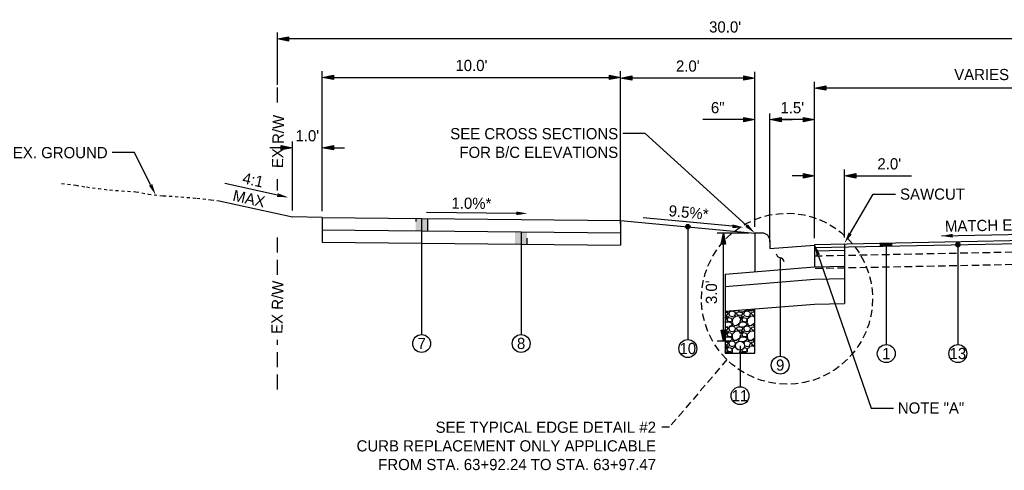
# Model space of a CAD drawing. Header units: feet. Extents: x 18895 to 19174, y 13693 to 13938.
# Tile 14 of 17: x 19103 to 19136, y 13819 to 13834. Entities that reach past the tile are written whole.
import ezdxf
from ezdxf import colors
from ezdxf.entities.mleader import LeaderData, LeaderLine
from ezdxf.math import Vec2, Vec3

# ---------------------------------------------------------------- set-up
doc = ezdxf.new("R2010")
doc.units = ezdxf.units.FT
doc.header["$MEASUREMENT"] = 0
for name, pattern in [('DASHED', [0.75, 0.5, -0.25]), ('DASHED2', [0.375, 0.25, -0.125]), ('OhDOT_USTN2', [0.11, 0.069, -0.041])]:
    doc.linetypes.add(name, pattern=pattern)
for name, color, linetype in [('PF_X_Ground_Line', 3, 'OhDOT_USTN2'), ('PV_P_EOP', 7, 'Continuous'), ('PV_P_Text', 7, 'Continuous'), ('PV_X_Text', 7, 'Continuous'), ('RW_X_Right_of_Way', 7, 'ROWEX-COEC')]:
    doc.layers.add(name, color=color, linetype=linetype)
doc.styles.add('Slanted-Normal', font='font31.shx', dxfattribs={"height": 0.125})
doc.styles.get("Standard").update_dxf_attribs({"font": 'font31.shx'})
doc.styles.add('Straight-Normal', font='font30.shx', dxfattribs={"height": 0.14})
doc.linetypes.add('ROWEX-COEC', pattern='A,0.75,-0.05,["Ex R/W",Straight-Normal,S=1,R=0,X=0,Y=-0.06],-0.7,0.75,-0.3,0.75,-0.3,0.75,-0.3,0.75,-0.3', length=5.7)
doc.dimstyles.new('Dec-1  Slanted', dxfattribs={"dimtxt": 0.125, "dimasz": 0.125, "dimexe": 0.07, "dimexo": 0.07, "dimgap": 0.07, "dimtad": 1, "dimdec": 1, "dimzin": 3, "dimdsep": 46, "dimtxsty": 'Slanted-Normal', "dimblk": 'Dim1', "dimcen": 0, "dimclrd": 95, "dimclre": 95, "dimclrt": 7, "dimadec": 1, "dimazin": 3, "dimtfac": 1, "dimtdec": 1, "dimtix": 1, "dimtofl": 0, "dimtmove": 1, "dimatfit": 3, "dimldrblk": 'Dim1', "dimfxl": 1, "dimtolj": 1, "dimtzin": 0, "dimlwd": -1, "dimlwe": -1, "dimarcsym": 0})

# ---------------------------------------------------------------- blocks, each defined once
blk = doc.blocks.new('Dim1')
h = blk.add_hatch(color=4)
h.dxf.hatch_style = 1
h.paths.add_polyline_path([(0, 0), (-1, -0.2), (-1, 0.2)])
at = {"color": 4}
blk.add_lwpolyline([(0, 0), (-1, -0.2), (-1, 0.2), (0, 0)], dxfattribs=at)
blk = doc.blocks.new('*D970')
at = {"layer": 'Defpoints', "color": 0, "transparency": 16777216}
for p in [(19128.266, 13830.509), (19128.266, 13826.206), (19129.766, 13826.326)]:
    blk.add_point(p, dxfattribs=at)
at = {"layer": 'PV_X_Text', "color": 95, "linetype": 'Continuous', "transparency": 16777216}
for p, q in [((19128.266, 13826.416), (19128.266, 13830.719)), ((19129.766, 13826.536), (19129.766, 13830.719)), ((19129.391, 13830.509), (19128.641, 13830.509))]:
    blk.add_line(p, q, dxfattribs=at)
at = {"layer": 'PV_X_Text', "color": 95, "transparency": 16777216, "xscale": 0.375, "yscale": 0.375, "zscale": 0.375, "rotation": 180}
blk.add_blockref('Dim1', (19128.266, 13830.509), dxfattribs=at)
at = {"layer": 'PV_X_Text', "color": 95, "transparency": 16777216, "xscale": 0.375, "yscale": 0.375, "zscale": 0.375}
blk.add_blockref('Dim1', (19129.766, 13830.509), dxfattribs=at)
at = {"layer": 'PV_X_Text', "color": 7, "transparency": 16777216, "insert": (19129.016, 13830.906), "char_height": 0.375, "attachment_point": 5, "style": 'Slanted-Normal'}
blk.add_mtext("\\A1;1.5'", dxfattribs=at)
blk = doc.blocks.new('*D969')
at = {"layer": 'Defpoints', "color": 0, "transparency": 16777216}
for p in [(19129.766, 13831.566), (19141.766, 13831.566), (19129.766, 13826.326)]:
    blk.add_point(p, dxfattribs=at)
at = {"layer": 'PV_X_Text', "color": 95, "linetype": 'Continuous', "transparency": 16777216}
for p, q in [((19129.766, 13826.536), (19129.766, 13831.776)), ((19141.391, 13831.566), (19130.141, 13831.566))]:
    blk.add_line(p, q, dxfattribs=at)
at = {"layer": 'PV_X_Text', "color": 95, "transparency": 16777216, "xscale": 0.375, "yscale": 0.375, "zscale": 0.375, "rotation": 180}
blk.add_blockref('Dim1', (19129.766, 13831.566), dxfattribs=at)
at = {"layer": 'PV_X_Text', "color": 95, "transparency": 16777216, "xscale": 0.375, "yscale": 0.375, "zscale": 0.375}
blk.add_blockref('Dim1', (19141.766, 13831.566), dxfattribs=at)
at = {"layer": 'PV_X_Text', "color": 7, "transparency": 16777216, "insert": (19135.766, 13831.963), "char_height": 0.375, "attachment_point": 5, "style": 'Slanted-Normal'}
blk.add_mtext('\\A1;VARIES [G]', dxfattribs=at)
blk = doc.blocks.new('*D972')
at = {"layer": 'Defpoints', "color": 0, "transparency": 16777216}
for p in [(19123.266, 13831.903), (19123.266, 13827.133), (19127.766, 13826.706)]:
    blk.add_point(p, dxfattribs=at)
at = {"layer": 'PV_X_Text', "color": 95, "linetype": 'Continuous', "transparency": 16777216}
for p, q in [((19123.266, 13827.343), (19123.266, 13832.113)), ((19127.766, 13826.916), (19127.766, 13832.113)), ((19127.391, 13831.903), (19123.641, 13831.903))]:
    blk.add_line(p, q, dxfattribs=at)
at = {"layer": 'PV_X_Text', "color": 95, "transparency": 16777216, "xscale": 0.375, "yscale": 0.375, "zscale": 0.375, "rotation": 180}
blk.add_blockref('Dim1', (19123.266, 13831.903), dxfattribs=at)
at = {"layer": 'PV_X_Text', "color": 95, "transparency": 16777216, "xscale": 0.375, "yscale": 0.375, "zscale": 0.375}
blk.add_blockref('Dim1', (19127.766, 13831.903), dxfattribs=at)
at = {"layer": 'PV_X_Text', "color": 7, "transparency": 16777216, "insert": (19125.516, 13832.301), "char_height": 0.375, "attachment_point": 5, "style": 'Slanted-Normal'}
blk.add_mtext("\\A1;2.0'", dxfattribs=at)
blk = doc.blocks.new('*D971')
at = {"layer": 'Defpoints', "color": 0, "transparency": 16777216}
for p in [(19128.266, 13830.509), (19127.766, 13826.706), (19128.266, 13826.558)]:
    blk.add_point(p, dxfattribs=at)
at = {"layer": 'PV_X_Text', "color": 95, "linetype": 'Continuous', "transparency": 16777216}
for p, q in [((19127.766, 13826.916), (19127.766, 13830.719)), ((19128.266, 13826.768), (19128.266, 13830.719)), ((19127.391, 13830.509), (19126.022, 13830.509)), ((19128.641, 13830.509), (19129.016, 13830.509))]:
    blk.add_line(p, q, dxfattribs=at)
at = {"layer": 'PV_X_Text', "color": 95, "transparency": 16777216, "xscale": 0.375, "yscale": 0.375, "zscale": 0.375}
blk.add_blockref('Dim1', (19127.766, 13830.509), dxfattribs=at)
at = {"layer": 'PV_X_Text', "color": 95, "transparency": 16777216, "xscale": 0.375, "yscale": 0.375, "zscale": 0.375, "rotation": 180}
blk.add_blockref('Dim1', (19128.266, 13830.509), dxfattribs=at)
at = {"layer": 'PV_X_Text', "color": 7, "transparency": 16777216, "insert": (19126.519, 13830.906), "char_height": 0.375, "attachment_point": 5, "style": 'Slanted-Normal'}
blk.add_mtext('\\A1;6"', dxfattribs=at)
blk = doc.blocks.new('*D963')
at = {"layer": 'Defpoints', "color": 0, "transparency": 16777216}
for p in [(19123.266, 13831.923), (19113.266, 13827.233), (19123.266, 13826.796)]:
    blk.add_point(p, dxfattribs=at)
at = {"layer": 'PV_X_Text', "color": 95, "linetype": 'Continuous', "transparency": 16777216}
for p, q in [((19113.266, 13827.443), (19113.266, 13832.133)), ((19123.266, 13827.006), (19123.266, 13832.133)), ((19113.641, 13831.923), (19122.891, 13831.923))]:
    blk.add_line(p, q, dxfattribs=at)
at = {"layer": 'PV_X_Text', "color": 95, "transparency": 16777216, "xscale": 0.375, "yscale": 0.375, "zscale": 0.375, "rotation": 180}
blk.add_blockref('Dim1', (19113.266, 13831.923), dxfattribs=at)
at = {"layer": 'PV_X_Text', "color": 95, "transparency": 16777216, "xscale": 0.375, "yscale": 0.375, "zscale": 0.375}
blk.add_blockref('Dim1', (19123.266, 13831.923), dxfattribs=at)
at = {"layer": 'PV_X_Text', "color": 7, "transparency": 16777216, "insert": (19118.266, 13832.321), "char_height": 0.375, "attachment_point": 5, "style": 'Slanted-Normal'}
blk.add_mtext("\\A1;10.0'", dxfattribs=at)
blk = doc.blocks.new('*D964')
at = {"layer": 'Defpoints', "color": 0, "transparency": 16777216}
for p in [(19111.766, 13833.213), (19111.766, 13831.464), (19141.766, 13831.566)]:
    blk.add_point(p, dxfattribs=at)
at = {"layer": 'PV_X_Text', "color": 95, "linetype": 'Continuous', "transparency": 16777216}
for p, q in [((19111.766, 13831.674), (19111.766, 13833.423)), ((19141.766, 13831.776), (19141.766, 13833.423)), ((19141.391, 13833.213), (19112.141, 13833.213))]:
    blk.add_line(p, q, dxfattribs=at)
at = {"layer": 'PV_X_Text', "color": 95, "transparency": 16777216, "xscale": 0.375, "yscale": 0.375, "zscale": 0.375, "rotation": 180}
blk.add_blockref('Dim1', (19111.766, 13833.213), dxfattribs=at)
at = {"layer": 'PV_X_Text', "color": 95, "transparency": 16777216, "xscale": 0.375, "yscale": 0.375, "zscale": 0.375}
blk.add_blockref('Dim1', (19141.766, 13833.213), dxfattribs=at)
at = {"layer": 'PV_X_Text', "color": 7, "transparency": 16777216, "insert": (19126.766, 13833.611), "char_height": 0.375, "attachment_point": 5, "style": 'Slanted-Normal'}
blk.add_mtext("\\A1;30.0'", dxfattribs=at)
blk = doc.blocks.new('_Integral')
at = {"color": 0, "linetype": 'ByBlock', "lineweight": -2}
for centre, start, end in [((0.445, -0.091), 102, 168), ((-0.445, 0.091), 282, 348)]:
    blk.add_arc(centre, 0.454, start, end, dxfattribs=at)
blk = doc.blocks.new('*D974')
at = {"layer": 'Defpoints', "color": 0, "transparency": 16777216}
for p in [(19129.766, 13828.627), (19129.766, 13826.326), (19130.766, 13826.346)]:
    blk.add_point(p, dxfattribs=at)
at = {"layer": 'PV_X_Text', "color": 95, "linetype": 'Continuous', "transparency": 16777216}
for p, q in [((19129.766, 13826.536), (19129.766, 13828.837)), ((19130.766, 13826.556), (19130.766, 13828.837)), ((19129.391, 13828.627), (19129.016, 13828.627)), ((19131.141, 13828.627), (19133.016, 13828.627))]:
    blk.add_line(p, q, dxfattribs=at)
at = {"layer": 'PV_X_Text', "color": 95, "transparency": 16777216, "xscale": 0.375, "yscale": 0.375, "zscale": 0.375}
blk.add_blockref('Dim1', (19129.766, 13828.627), dxfattribs=at)
at = {"layer": 'PV_X_Text', "color": 95, "transparency": 16777216, "xscale": 0.375, "yscale": 0.375, "zscale": 0.375, "rotation": 180}
blk.add_blockref('Dim1', (19130.766, 13828.627), dxfattribs=at)
at = {"layer": 'PV_X_Text', "color": 7, "transparency": 16777216, "insert": (19132.266, 13829.025), "char_height": 0.375, "attachment_point": 5, "style": 'Slanted-Normal'}
blk.add_mtext("\\A1;2.0'", dxfattribs=at)
blk = doc.blocks.new('*D976')
at = {"layer": 'Defpoints', "color": 0, "transparency": 16777216}
for p in [(19126.707, 13826.706), (19127.766, 13826.706), (19127.266, 13823.082)]:
    blk.add_point(p, dxfattribs=at)
at = {"layer": 'PV_X_Text', "color": 95, "linetype": 'Continuous', "transparency": 16777216}
for p, q in [((19127.556, 13826.706), (19126.497, 13826.706)), ((19126.707, 13823.457), (19126.707, 13826.331)), ((19127.056, 13823.082), (19126.497, 13823.082))]:
    blk.add_line(p, q, dxfattribs=at)
at = {"layer": 'PV_X_Text', "color": 95, "transparency": 16777216, "xscale": 0.375, "yscale": 0.375, "zscale": 0.375}
for p, rotation in [((19126.707, 13826.706), 90), ((19126.707, 13823.082), 270)]:
    blk.add_blockref('Dim1', p, dxfattribs=dict(at, rotation=rotation))
at = {"layer": 'PV_X_Text', "color": 7, "transparency": 16777216, "insert": (19126.31, 13824.725), "char_height": 0.375, "attachment_point": 5, "rotation": 90, "style": 'Slanted-Normal'}
blk.add_mtext("\\A1;3.0'", dxfattribs=at)
blk = doc.blocks.new('*D996')
at = {"layer": 'Defpoints', "color": 0, "transparency": 16777216}
for p in [(19113.266, 13829.568), (19112.266, 13827.253), (19113.266, 13827.233)]:
    blk.add_point(p, dxfattribs=at)
at = {"layer": 'PV_X_Text', "color": 95, "linetype": 'Continuous', "transparency": 16777216}
for p, q in [((19112.266, 13827.463), (19112.266, 13829.778)), ((19113.266, 13827.443), (19113.266, 13829.778)), ((19111.891, 13829.568), (19111.516, 13829.568)), ((19113.641, 13829.568), (19114.016, 13829.568))]:
    blk.add_line(p, q, dxfattribs=at)
at = {"layer": 'PV_X_Text', "color": 95, "transparency": 16777216, "xscale": 0.375, "yscale": 0.375, "zscale": 0.375}
blk.add_blockref('Dim1', (19112.266, 13829.568), dxfattribs=at)
at = {"layer": 'PV_X_Text', "color": 95, "transparency": 16777216, "xscale": 0.375, "yscale": 0.375, "zscale": 0.375, "rotation": 180}
blk.add_blockref('Dim1', (19113.266, 13829.568), dxfattribs=at)
at = {"layer": 'PV_X_Text', "color": 7, "transparency": 16777216, "insert": (19112.766, 13829.965), "char_height": 0.375, "attachment_point": 5, "style": 'Slanted-Normal'}
blk.add_mtext("\\A1;1.0'", dxfattribs=at)

msp = doc.modelspace()

# ---------------------------------------------------------------- hatches: boundary and pattern name
at = {"layer": 'PV_P_EOP'}
h = msp.add_hatch(color=256, dxfattribs=at)
h.dxf.hatch_style = 1
h.paths.add_polyline_path([(19131.966, 13826.37), (19132.366, 13826.378), (19132.366, 13826.274), (19131.966, 13826.266)])
h = msp.add_hatch(color=256, dxfattribs=at)
h.dxf.hatch_style = 1
edge = h.paths.add_edge_path()
edge.add_arc((19134.566, 13826.318), 0.075, 0, 360)
at = {"layer": 'PV_P_Text'}
h = msp.add_hatch(color=256, dxfattribs=at)
h.dxf.hatch_style = 1
h.paths.add_polyline_path([(19116.799, 13827.198), (19116.399, 13827.202), (19116.396, 13826.786), (19116.796, 13826.782)])
h = msp.add_hatch(color=256, dxfattribs=at)
h.dxf.hatch_style = 1
h.paths.add_polyline_path([(19120.129, 13826.748), (19119.729, 13826.752), (19119.727, 13826.336), (19120.127, 13826.332)])
at = {"layer": 'PV_X_Text', "transparency": 33554585}
h = msp.add_hatch(dxfattribs=at)
h.set_pattern_fill('GRAVEL', color=256, scale=0.5)
h.set_pattern_definition([(228.0127875, (0.36, 0.5), (-4, -4.5), [0.067268, -6.659544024]), (184.96974073, (0.315, 0.45), (6, 0.5), [0.115434, -11.427962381]), (132.51044708, (0.2, 0.44), (5, -5.5), [0.081394, -8.058016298]), (267.27368901, (0.005, 0.315), (0.5, 10), [0.105119, -10.406779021]), (292.83365418, (0, 0.21), (-2.5, 6), [0.1030775, -10.204686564]), (357.27368901, (0.04, 0.115), (-10, 0.5), [0.105119, -10.406779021]), (37.69424047, (0.145, 0.11), (-6.5, -5), [0.1390145, -13.762424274]), (72.255328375, (0.255, 0.195), (3.5, 11), [0.131244, -12.993160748]), (121.42956562, (0.295, 0.32), (-4, 6.5), [0.105475, -10.442036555]), (175.2363583, (0.24, 0.41), (5.5, -0.5), [0.120416, -5.900381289]), (222.3974378, (0.12, 0.42), (-6, -5.5), [0.155724, -15.416687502]), (138.81407483, (0.5, 0.31), (-3.5, 3), [0.0531505, -5.261922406]), (171.46923439, (0.46, 0.345), (6.5, -1), [0.1011185, -10.010755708]), (225, (0.36, 0.36), (-6e-17, -0.5), [0.0707105, -0.636396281]), (203.1985905, (0.325, 0.42), (2.5, 1), [0.038079, -3.769807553]), (291.8014095, (0.29, 0.405), (-0.5, 1.5), [0.0538515, -2.638730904]), (30.96375653, (0.31, 0.355), (1.5, 1), [0.0874645, -2.828011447]), (161.5650512, (0.385, 0.4), (1, -0.5), [0.0632455, -1.51789333]), (16.38954033, (0, 0.405), (5, 1.5), [0.0886, -8.771422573]), (70.34617594, (0.085, 0.43), (-2, -5.5), [0.0743305, -7.358703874]), (293.1985905, (0.385, 0.5), (-1, 2.5), [0.0761575, -3.731729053]), (343.61045967, (0.415, 0.43), (-5, 1.5), [0.0886, -8.771422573]), (339.44395478, (0, 0.095), (-2.5, 1), [0.08544, -4.186561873]), (294.77514057, (0.08, 0.065), (-2.5, 5.5), [0.071589, -7.087321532]), (66.8014095, (0.39, 0), (1, 2.5), [0.0761575, -3.731729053]), (17.35402464, (0.42, 0.07), (-6.5, -2), [0.0838155, -8.297711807]), (69.44395478, (0.145, 0), (-1, -2.5), [0.04272, -4.229281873]), (101.30993247, (0.36, 0), (-0.5, 2), [0.025495, -2.524014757]), (165.96375653, (0.355, 0.025), (1.5, -0.5), [0.1030775, -1.958475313]), (186.00900596, (0.255, 0.05), (5, 0.5), [0.095525, -9.456961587]), (303.6900675, (0.31, 0.31), (-0.5, 1), [0.072111, -1.730664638]), (353.15722659, (0.35, 0.25), (8.5, -1), [0.125897, -12.463781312]), (60.9453959, (0.475, 0.235), (-2, -3.5), [0.051478, -5.09633707]), (90, (0.5, 0.28), (-0.5, 0.5), [0.03, -0.47]), (120.25643716, (0.245, 0.065), (2, -3.5), [0.069462, -6.876759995]), (48.0127875, (0.21, 0.125), (4, 4.5), [0.134536, -6.592276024]), (0, (0.3, 0.225), (0.5, 0.5), [0.13, -0.37]), (325.30484647, (0.43, 0.225), (5, -3.5), [0.079057, -7.82663715]), (254.0546041, (0.495, 0.18), (-0.5, -2), [0.072801, -3.567253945]), (207.64597536, (0.475, 0.11), (-9.5, -5), [0.1185325, -11.734737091]), (175.42607874, (0.37, 0.055), (-6.5, 0.5), [0.1253995, -12.414536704])])
edge = h.paths.add_edge_path()
edge.add_arc((19127.266, 13822.932), 0.15, 0, 360)
h.paths.add_polyline_path([(19127.766, 13824.167), (19126.766, 13824.087), (19126.766, 13822.682), (19127.766, 13822.682)])
at = {"layer": 'RW_X_Right_of_Way'}
h = msp.add_hatch(color=256, dxfattribs=at)
h.dxf.hatch_style = 1
edge = h.paths.add_edge_path()
edge.add_arc((19125.516, 13826.92), 0.075, 0, 360)

# ---------------------------------------------------------------- linework, layer by layer
at = {"layer": 'PF_X_Ground_Line'}
msp.add_lwpolyline([(19104.534, 13828.365), (19105.018, 13828.312), (19105.368, 13828.252), (19105.766, 13828.195), (19106.138, 13828.153), (19106.546, 13828.123), (19107.025, 13828.092), (19107.433, 13828.016), (19107.937, 13827.959), (19108.531, 13827.919), (19109.065, 13827.878), (19109.535, 13827.823), (19109.809, 13827.79)], dxfattribs=at)
at = {"layer": 'PV_P_EOP', "linetype": 'DASHED'}
for points in [[(19111.766, 13831.086), (19111.766, 13831.842)], [(19111.766, 13828.137), (19111.766, 13828.515)], [(19111.766, 13825.309), (19111.766, 13826.759)], [(19111.766, 13821.464), (19111.766, 13823.131)]]:
    msp.add_lwpolyline(points, dxfattribs=at)
at = {"layer": 'PV_P_EOP'}
msp.add_lwpolyline([(19131.966, 13826.37), (19131.966, 13826.266)], dxfattribs=at)
msp.add_circle((19134.566, 13826.318), 0.075, dxfattribs=at)
at = {"layer": 'PV_P_Text'}
for points in [[(19109.809, 13827.79), (19112.266, 13827.253)], [(19113.266, 13827.233), (19113.266, 13826.4)], [(19113.266, 13827.233), (19123.266, 13827.133)], [(19116.399, 13827.202), (19116.399, 13827.09)], [(19116.799, 13827.198), (19116.796, 13826.782)], [(19123.266, 13827.133), (19123.266, 13826.3)], [(19123.266, 13827.133), (19127.766, 13826.706)], [(19113.266, 13826.817), (19123.266, 13826.717)], [(19119.932, 13826.75), (19119.932, 13826.4)], [(19127.766, 13826.706), (19127.766, 13825.414)], [(19128.016, 13826.706), (19127.766, 13826.706)], [(19113.266, 13826.4), (19123.266, 13826.3)], [(19120.127, 13826.54), (19120.127, 13826.332)], [(19128.266, 13826.456), (19128.266, 13826.185)], [(19129.766, 13826.326), (19141.766, 13826.566)], [(19129.766, 13826.222), (19141.766, 13826.462)], [(19128.266, 13826.185), (19129.766, 13826.305)], [(19129.766, 13826.326), (19129.766, 13825.574)], [(19129.766, 13826.112), (19130.766, 13826.132)], [(19130.766, 13826.346), (19130.766, 13824.347)], [(19126.766, 13825.334), (19129.766, 13825.574)], [(19129.766, 13825.576), (19130.766, 13825.596)], [(19126.766, 13825.334), (19126.766, 13822.682), (19127.766, 13822.682), (19127.766, 13824.167)], [(19126.766, 13824.921), (19129.766, 13825.161)], [(19129.766, 13825.161), (19130.766, 13825.181)], [(19126.766, 13824.087), (19129.766, 13824.327)], [(19129.766, 13824.327), (19130.766, 13824.347)]]:
    msp.add_lwpolyline(points, dxfattribs=at)
at = {"layer": 'PV_P_Text', "linetype": 'DASHED2'}
for points in [[(19129.772, 13825.944), (19141.772, 13826.184)], [(19129.78, 13825.527), (19141.78, 13825.767)]]:
    msp.add_lwpolyline(points, dxfattribs=at)
at = {"layer": 'PV_P_Text'}
msp.add_circle((19127.266, 13822.932), 0.15, dxfattribs=at)
msp.add_arc((19128.016, 13826.456), 0.25, 0, 90, dxfattribs=at)
at = {"layer": 'PV_X_Text', "linetype": 'ByBlock', "lineweight": -2}
for points in [[(19111.766, 13827.982), (19110.007, 13828.366)], [(19119.766, 13827.368), (19116.766, 13827.398)], [(19127.01, 13826.935), (19124.022, 13827.219)], [(19134.015, 13826.611), (19138.497, 13826.701)]]:
    msp.add_lwpolyline(points, dxfattribs=at)
at = {"layer": 'PV_X_Text'}
for points in [[(19113.266, 13827.233), (19112.266, 13827.253)], [(19116.599, 13827.183), (19116.599, 13823.306)], [(19119.932, 13826.75), (19119.932, 13823.306)], [(19125.516, 13826.92), (19125.516, 13823.137)], [(19132.166, 13826.374), (19132.166, 13822.969)], [(19134.566, 13826.318), (19134.566, 13822.969)], [(19127.266, 13822.932), (19127.266, 13821.558)]]:
    msp.add_lwpolyline(points, dxfattribs=at)
at = {"layer": 'PV_X_Text', "linetype": 'DASHED2', "lineweight": -2}
msp.add_lwpolyline([(19126.827, 13822.466), (19124.901, 13820.202), (19124.541, 13820.202)], dxfattribs=at)
at = {"layer": 'PV_X_Text', "linetype": 'DASHED2'}
msp.add_circle((19128.84, 13824.505), 2.866, dxfattribs=at)
at = {"layer": 'PV_X_Text'}
for centre in [(19116.599, 13823.006), (19119.932, 13823.006), (19125.516, 13822.837), (19132.166, 13822.669), (19134.566, 13822.669), (19128.612, 13822.281), (19127.266, 13821.258)]:
    msp.add_circle(centre, 0.3, dxfattribs=at)
for points in [[(19111.779, 13828.043), (19112.132, 13827.902), (19111.752, 13827.921)], [(19119.767, 13827.431), (19120.141, 13827.365), (19119.766, 13827.306)], [(19127.016, 13826.997), (19127.383, 13826.899), (19127.004, 13826.873)], [(19134.389, 13826.681), (19134.015, 13826.611), (19134.391, 13826.556)]]:
    msp.add_solid(points, dxfattribs=at)
at = {"layer": 'RW_X_Right_of_Way'}
msp.add_circle((19125.516, 13826.92), 0.075, dxfattribs=at)

# ---------------------------------------------------------------- texts
at = {"layer": 'PV_X_Text', "char_height": 0.375, "attachment_point": 5, "style": 'Slanted-Normal'}
for s, insert, width, rotation in [('EX R/W', (19111.786, 13829.776), 2.18377, 88.8542), ('4:1', (19110.951, 13828.487), 2.18377, 347.6821), ('MAX', (19110.815, 13827.862), 2.18377, 347.6821), ('1.0%*', (19118.266, 13827.703), 2.18377, 359.4271), ('9.5%*', (19125.543, 13827.395), 2.18377, 354.5732), ('MATCH EXISTING', (19136.263, 13826.976), 4.75416, 1.1458), ('EX R/W', (19111.766, 13824.22), 2.18377, 88.8542)]:
    msp.add_mtext(s, dxfattribs=dict(at, insert=insert, width=width, rotation=rotation))
for s, insert in [('7', (19116.599, 13823.006)), ('8', (19119.932, 13823.006)), ('10', (19125.516, 13822.837)), ('1', (19132.166, 13822.669)), ('13', (19134.566, 13822.669)), ('9', (19128.612, 13822.281)), ('11', (19127.266, 13821.258))]:
    msp.add_mtext_dynamic_manual_height_columns(s, width=2.46234, gutter_width=0.625, heights=[0], dxfattribs=dict(at, insert=insert))
at = {"layer": 'PV_X_Text', "insert": (19124.451, 13820.389), "char_height": 0.375, "attachment_point": 3}
msp.add_mtext('SEE TYPICAL EDGE DETAIL #2\\PCURB REPLACEMENT ONLY APPLICABLE \\PFROM STA. 63+92.24 TO STA. 63+97.47', dxfattribs=at)

# ---------------------------------------------------------------- dimensions: what is measured, and where the dimension line sits
at = {"layer": 'PV_X_Text'}
for base, p1, p2, text, picture, middle in [((19111.766, 13833.213), (19141.766, 13831.566), (19111.766, 13831.464), "30.0'", '*D964', (19126.766, 13833.611)), ((19123.266, 13831.923), (19113.266, 13827.233), (19123.266, 13826.796), "10.0'", '*D963', (19118.266, 13832.321)), ((19123.266, 13831.903), (19127.766, 13826.706), (19123.266, 13827.133), "2.0'", '*D972', (19125.516, 13832.301)), ((19129.766, 13831.566), (19141.766, 13831.566), (19129.766, 13826.326), 'VARIES [G]', '*D969', (19135.766, 13831.963)), ((19128.266, 13830.509), (19129.766, 13826.326), (19128.266, 13826.206), "1.5'", '*D970', (19129.016, 13830.906))]:
    dim = msp.add_linear_dim(base=base, p1=p1, p2=p2, text=text, dimstyle='Dec-1  Slanted', override={"dimpost": "'"}, dxfattribs=at)
    dim.commit()
    dim.dimension.update_dxf_attribs({"geometry": picture, "text_midpoint": middle})
for base, p1, p2, text, picture, middle in [((19128.266, 13830.509), (19127.766, 13826.706), (19128.266, 13826.558), '6"', '*D971', (19126.519, 13830.509)), ((19113.266, 13829.568), (19112.266, 13827.253), (19113.266, 13827.233), "1.0'", '*D996', (19112.766, 13829.568)), ((19129.766, 13828.627), (19130.766, 13826.346), (19129.766, 13826.326), "2.0'", '*D974', (19132.266, 13828.627))]:
    dim = msp.add_linear_dim(base=base, p1=p1, p2=p2, text=text, dimstyle='Dec-1  Slanted', override={"dimpost": "'"}, dxfattribs=at)
    dim.commit()
    dim.dimension.update_dxf_attribs({"geometry": picture, "text_midpoint": middle, "dimtype": 160})
dim = msp.add_linear_dim(base=(19126.707, 13826.706), p1=(19127.266, 13823.082), p2=(19127.766, 13826.706), angle=90, text="3.0'", dimstyle='Dec-1  Slanted', override={"dimpost": "'"}, dxfattribs=at)
dim.commit()
dim.dimension.update_dxf_attribs({"geometry": '*D976', "text_midpoint": (19126.707, 13824.725), "dimtype": 160})

# ---------------------------------------------------------------- leaders
ml = msp.add_multileader_mtext('Standard', dxfattribs=at)
ml.set_content('SEE CROSS SECTIONS \\PFOR B/C ELEVATIONS', color=256, style='Slanted-Normal')
ml.set_leader_properties()
ml.build(insert=Vec2(0, 0))
ml.multileader.update_dxf_attribs({"dogleg_length": 0.25, "arrow_head_size": 0.375, "scale": 3})
ctx = ml.context
ctx.base_point, ctx.scale, ctx.char_height, ctx.arrow_head_size, ctx.landing_gap_size, ctx.plane_origin = Vec3(19117.113, 13830.038), 3, 0.375, 0.375, 0.15, Vec3(19127.822, 13826.68)
ctx.text_align_type = 2
notes = []
notes.append((ctx, [(1, (1, 1, 0), (19124.085, 13830.038), (-1, 0), 0.75, [(0, [(19127.766, 13826.706)], 0, [])])]))
ctx.mtext.insert, ctx.mtext.alignment, ctx.mtext.flow_direction = Vec3(19123.185, 13830.225), 3, 5
at = {"layer": 'PV_X_Text', "linetype": 'DASHED2'}
ml = msp.add_multileader_mtext('Standard', dxfattribs=at)
ml.set_content('EX. GROUND', color=256, style='Slanted-Normal')
ml.set_leader_properties()
ml.build(insert=Vec2(0, 0))
ml.multileader.update_dxf_attribs({"dogleg_length": 0.25, "arrow_head_size": 0.375, "scale": 3})
ctx = ml.context
ctx.base_point, ctx.scale, ctx.char_height, ctx.arrow_head_size, ctx.landing_gap_size, ctx.plane_origin = Vec3(19102.687, 13829.402), 3, 0.375, 0.375, 0.15, Vec3(19108.124, 13827.077)
ctx.text_align_type = 2
notes.append((ctx, [(0, (1, 1, 0), (19106.978, 13829.402), (-1, 0), 0.75, [(0, [(19107.685, 13827.988)], 0, [])])]))
ctx.mtext.insert, ctx.mtext.alignment, ctx.mtext.flow_direction = Vec3(19106.078, 13829.59), 3, 5
at = {"layer": 'PV_X_Text'}
ml = msp.add_multileader_mtext('Standard', dxfattribs=at)
ml.set_content('SAWCUT', color=256, style='Slanted-Normal')
ml.set_leader_properties()
ml.build(insert=Vec2(0, 0))
ml.multileader.update_dxf_attribs({"dogleg_length": 0.25, "arrow_head_size": 0.375, "scale": 3})
ctx = ml.context
ctx.base_point, ctx.scale, ctx.char_height, ctx.arrow_head_size, ctx.landing_gap_size, ctx.plane_origin = Vec3(19132.479, 13828.012), 3, 0.375, 0.375, 0.15, Vec3(19130.822, 13826.341)
notes.append((ctx, [(0, (1, 1, 0), (19131.729, 13828.012), (1, 0), 0.75, [(0, [(19130.766, 13826.367)], 0, [])])]))
ctx.mtext.insert, ctx.mtext.flow_direction = Vec3(19132.629, 13828.2), 5
ml = msp.add_multileader_mtext('Standard', dxfattribs=at)
ml.set_content('NOTE "A"', color=256, style='Slanted-Normal')
ml.set_leader_properties()
ml.build(insert=Vec2(0, 0))
ml.multileader.update_dxf_attribs({"dogleg_length": 0.25, "arrow_head_size": 0.375, "scale": 3})
ctx = ml.context
ctx.base_point, ctx.scale, ctx.char_height, ctx.arrow_head_size, ctx.landing_gap_size, ctx.plane_origin = Vec3(19132.405, 13820.845), 3, 0.375, 0.375, 0.15, Vec3(19129.822, 13826.3)
notes.append((ctx, [(0, (1, 1, 0), (19131.655, 13820.845), (1, 0), 0.75, [(0, [(19129.766, 13826.326)], 0, [])])]))
ctx.mtext.insert, ctx.mtext.flow_direction = Vec3(19132.555, 13821.033), 5
ml = msp.add_multileader_mtext('Standard', dxfattribs=at)
ml.set_content('', color=256)
ml.set_leader_properties()
ml.set_arrow_properties(name='INTEGRAL')
ml.build(insert=Vec2(0, 0))
ml.multileader.update_dxf_attribs({"dogleg_length": 0, "arrow_head_size": 0.375})
ctx = ml.context
ctx.base_point, ctx.char_height, ctx.arrow_head_size, ctx.landing_gap_size, ctx.plane_origin = Vec3(19128.612, 13822.581), 0.18, 0.375, 0, Vec3(19128.612, 13825.88)
notes.append((ctx, [(0, (1, 1, 0), (19128.612, 13822.581), (1, 0), 0, [(0, [(19128.612, 13825.88)], 0, [])])]))
ctx.mtext.insert, ctx.mtext.flow_direction = Vec3(19128.612, 13822.671), 5
for ctx, leaders in notes:
    for number, flags, end, landing, length, lines in leaders:
        leader = LeaderData()
        leader.index, (leader.has_last_leader_line, leader.has_dogleg_vector, leader.attachment_direction) = number, flags
        leader.last_leader_point, leader.dogleg_vector, leader.dogleg_length = Vec3(end), Vec3(landing), length
        for number, points, colour, breaks in lines:
            line = LeaderLine()
            line.index, line.vertices, line.color, line.breaks = number, Vec3.list(points), colors.encode_raw_color(colour), breaks
            leader.lines.append(line)
        ctx.leaders.append(leader)

doc.saveas('drawing.dxf')
